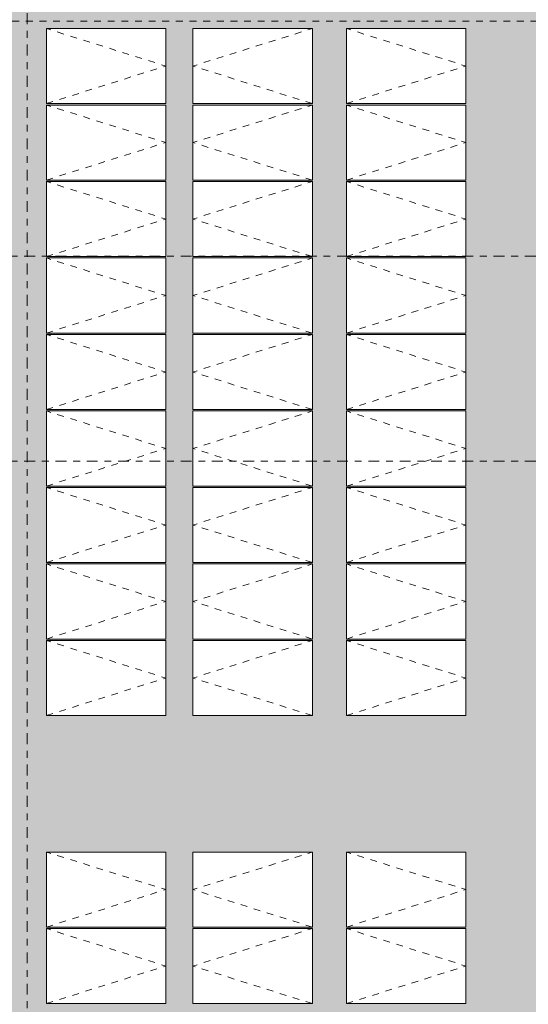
# Model space of a CAD drawing. Header units: metres. Extents: x -180 to 4, y -50 to 6.
# Tile 96 of 256: x -137.53 to -130.07, y -30.91 to -16.48. Entities that reach past the tile are written whole.
import ezdxf

# ---------------------------------------------------------------- set-up
doc = ezdxf.new("R2010")
doc.units = ezdxf.units.M
doc.header["$LTSCALE"] = 0.05
doc.linetypes.add('Linienart-53', pattern=[5.291531, 3.175, -1.058062, 0.352704, -0.705764])
doc.linetypes.add('VW-01 Strichlinie kurz', pattern=[1.999894, 0.999947, -0.999947])
for name, color, linetype, lineweight, true_color in [('30 -36 Dächer- 3 Dachbeläge', 7, 'Continuous', 15, 0x9999ff), ('30 -36 Dächer- 3 Dachbeläge Gründach', 250, 'Continuous', 9, 0x333333), ('40 -44 Elektr. Anlagen- 2 Eigenstromversorgungsanlagen', 7, 'Continuous', 5, 0xff6633), ('70 -72 Beschriftung- 1 Beschriftung allgemein', 7, 'Continuous', 9, 0xff6633), ('Dachflächen Moblierung', 7, 'Continuous', 9, 0x888888)]:
    doc.layers.add(name, color=color, linetype=linetype, lineweight=lineweight, true_color=true_color)
for name, color, linetype, lineweight in [('60- 61 allgemeine Ausstattung- 4 Terrassen', 7, 'Continuous', 9), ('70 -71 Achsen- 1 Gebäudeachsen', 7, 'Linienart-53', 18), ('Keine', 7, 'Continuous', 9)]:
    doc.layers.add(name, color=color, linetype=linetype, lineweight=lineweight)

# ---------------------------------------------------------------- blocks, each defined once
blk = doc.blocks.new('Gruppe-7959')
at = {"color": 255, "linetype": 'Continuous', "lineweight": 9, "transparency": 33554687}
blk.add_wipeout([(-137.139, -25.577), (-135.389, -25.577), (-135.389, -26.677), (-137.139, -26.677)], dxfattribs=at).dxf.layer = '40 -44 Elektr. Anlagen- 2 Eigenstromversorgungsanlagen'
at = {"layer": '40 -44 Elektr. Anlagen- 2 Eigenstromversorgungsanlagen', "color": 7, "linetype": 'Continuous', "lineweight": 9, "transparency": 33554687, "flags": 128}
blk.add_lwpolyline([(-137.139, -25.577), (-135.389, -25.577), (-135.389, -26.677), (-137.139, -26.677)], close=True, dxfattribs=at)
at = {"layer": 'Dachflächen Moblierung', "color": 8, "linetype": 'VW-01 Strichlinie kurz', "lineweight": 5, "flags": 128}
blk.add_lwpolyline([(-137.139, -26.677), (-135.389, -26.127), (-137.139, -25.577)], dxfattribs=at)
blk = doc.blocks.new('Gruppe-7960')
at = {"color": 255, "linetype": 'Continuous', "lineweight": 9, "transparency": 33554687}
blk.add_wipeout([(-137.139, -24.456), (-135.389, -24.456), (-135.389, -25.556), (-137.139, -25.556)], dxfattribs=at).dxf.layer = '40 -44 Elektr. Anlagen- 2 Eigenstromversorgungsanlagen'
at = {"layer": '40 -44 Elektr. Anlagen- 2 Eigenstromversorgungsanlagen', "color": 7, "linetype": 'Continuous', "lineweight": 9, "transparency": 33554687, "flags": 128}
blk.add_lwpolyline([(-137.139, -24.456), (-135.389, -24.456), (-135.389, -25.556), (-137.139, -25.556)], close=True, dxfattribs=at)
at = {"layer": 'Dachflächen Moblierung', "color": 8, "linetype": 'VW-01 Strichlinie kurz', "lineweight": 5, "flags": 128}
blk.add_lwpolyline([(-137.139, -25.556), (-135.389, -25.006), (-137.139, -24.456)], dxfattribs=at)
blk = doc.blocks.new('Gruppe-7961')
at = {"color": 255, "linetype": 'Continuous', "lineweight": 9, "transparency": 33554687}
blk.add_wipeout([(-137.139, -23.335), (-135.389, -23.335), (-135.389, -24.435), (-137.139, -24.435)], dxfattribs=at).dxf.layer = '40 -44 Elektr. Anlagen- 2 Eigenstromversorgungsanlagen'
at = {"layer": '40 -44 Elektr. Anlagen- 2 Eigenstromversorgungsanlagen', "color": 7, "linetype": 'Continuous', "lineweight": 9, "transparency": 33554687, "flags": 128}
blk.add_lwpolyline([(-137.139, -23.335), (-135.389, -23.335), (-135.389, -24.435), (-137.139, -24.435)], close=True, dxfattribs=at)
at = {"layer": 'Dachflächen Moblierung', "color": 8, "linetype": 'VW-01 Strichlinie kurz', "lineweight": 5, "flags": 128}
blk.add_lwpolyline([(-137.139, -24.435), (-135.389, -23.885), (-137.139, -23.335)], dxfattribs=at)
blk = doc.blocks.new('Gruppe-7962')
at = {"color": 255, "linetype": 'Continuous', "lineweight": 9, "transparency": 33554687}
blk.add_wipeout([(-137.139, -22.214), (-135.389, -22.214), (-135.389, -23.314), (-137.139, -23.314)], dxfattribs=at).dxf.layer = '40 -44 Elektr. Anlagen- 2 Eigenstromversorgungsanlagen'
at = {"layer": '40 -44 Elektr. Anlagen- 2 Eigenstromversorgungsanlagen', "color": 7, "linetype": 'Continuous', "lineweight": 9, "transparency": 33554687, "flags": 128}
blk.add_lwpolyline([(-137.139, -22.214), (-135.389, -22.214), (-135.389, -23.314), (-137.139, -23.314)], close=True, dxfattribs=at)
at = {"layer": 'Dachflächen Moblierung', "color": 8, "linetype": 'VW-01 Strichlinie kurz', "lineweight": 5, "flags": 128}
blk.add_lwpolyline([(-137.139, -23.314), (-135.389, -22.764), (-137.139, -22.214)], dxfattribs=at)
blk = doc.blocks.new('Gruppe-7963')
at = {"color": 255, "linetype": 'Continuous', "lineweight": 9, "transparency": 33554687}
blk.add_wipeout([(-137.139, -21.093), (-135.389, -21.093), (-135.389, -22.193), (-137.139, -22.193)], dxfattribs=at).dxf.layer = '40 -44 Elektr. Anlagen- 2 Eigenstromversorgungsanlagen'
at = {"layer": '40 -44 Elektr. Anlagen- 2 Eigenstromversorgungsanlagen', "color": 7, "linetype": 'Continuous', "lineweight": 9, "transparency": 33554687, "flags": 128}
blk.add_lwpolyline([(-137.139, -21.093), (-135.389, -21.093), (-135.389, -22.193), (-137.139, -22.193)], close=True, dxfattribs=at)
at = {"layer": 'Dachflächen Moblierung', "color": 8, "linetype": 'VW-01 Strichlinie kurz', "lineweight": 5, "flags": 128}
blk.add_lwpolyline([(-137.139, -22.193), (-135.389, -21.643), (-137.139, -21.093)], dxfattribs=at)
blk = doc.blocks.new('Gruppe-7964')
at = {"color": 255, "linetype": 'Continuous', "lineweight": 9, "transparency": 33554687}
blk.add_wipeout([(-137.139, -19.972), (-135.389, -19.972), (-135.389, -21.072), (-137.139, -21.072)], dxfattribs=at).dxf.layer = '40 -44 Elektr. Anlagen- 2 Eigenstromversorgungsanlagen'
at = {"layer": '40 -44 Elektr. Anlagen- 2 Eigenstromversorgungsanlagen', "color": 7, "linetype": 'Continuous', "lineweight": 9, "transparency": 33554687, "flags": 128}
blk.add_lwpolyline([(-137.139, -19.972), (-135.389, -19.972), (-135.389, -21.072), (-137.139, -21.072)], close=True, dxfattribs=at)
at = {"layer": 'Dachflächen Moblierung', "color": 8, "linetype": 'VW-01 Strichlinie kurz', "lineweight": 5, "flags": 128}
blk.add_lwpolyline([(-137.139, -21.072), (-135.389, -20.522), (-137.139, -19.972)], dxfattribs=at)
blk = doc.blocks.new('Gruppe-7965')
at = {"color": 255, "linetype": 'Continuous', "lineweight": 9, "transparency": 33554687}
blk.add_wipeout([(-137.139, -18.851), (-135.389, -18.851), (-135.389, -19.951), (-137.139, -19.951)], dxfattribs=at).dxf.layer = '40 -44 Elektr. Anlagen- 2 Eigenstromversorgungsanlagen'
at = {"layer": '40 -44 Elektr. Anlagen- 2 Eigenstromversorgungsanlagen', "color": 7, "linetype": 'Continuous', "lineweight": 9, "transparency": 33554687, "flags": 128}
blk.add_lwpolyline([(-137.139, -18.851), (-135.389, -18.851), (-135.389, -19.951), (-137.139, -19.951)], close=True, dxfattribs=at)
at = {"layer": 'Dachflächen Moblierung', "color": 8, "linetype": 'VW-01 Strichlinie kurz', "lineweight": 5, "flags": 128}
blk.add_lwpolyline([(-137.139, -19.951), (-135.389, -19.401), (-137.139, -18.851)], dxfattribs=at)
blk = doc.blocks.new('Gruppe-7966')
at = {"color": 255, "linetype": 'Continuous', "lineweight": 9, "transparency": 33554687}
blk.add_wipeout([(-137.139, -17.73), (-135.389, -17.73), (-135.389, -18.83), (-137.139, -18.83)], dxfattribs=at).dxf.layer = '40 -44 Elektr. Anlagen- 2 Eigenstromversorgungsanlagen'
at = {"layer": '40 -44 Elektr. Anlagen- 2 Eigenstromversorgungsanlagen', "color": 7, "linetype": 'Continuous', "lineweight": 9, "transparency": 33554687, "flags": 128}
blk.add_lwpolyline([(-137.139, -17.73), (-135.389, -17.73), (-135.389, -18.83), (-137.139, -18.83)], close=True, dxfattribs=at)
at = {"layer": 'Dachflächen Moblierung', "color": 8, "linetype": 'VW-01 Strichlinie kurz', "lineweight": 5, "flags": 128}
blk.add_lwpolyline([(-137.139, -18.83), (-135.389, -18.28), (-137.139, -17.73)], dxfattribs=at)
blk = doc.blocks.new('Gruppe-7967')
at = {"color": 255, "linetype": 'Continuous', "lineweight": 9, "transparency": 33554687}
blk.add_wipeout([(-137.139, -16.609), (-135.389, -16.609), (-135.389, -17.709), (-137.139, -17.709)], dxfattribs=at).dxf.layer = '40 -44 Elektr. Anlagen- 2 Eigenstromversorgungsanlagen'
at = {"layer": '40 -44 Elektr. Anlagen- 2 Eigenstromversorgungsanlagen', "color": 7, "linetype": 'Continuous', "lineweight": 9, "transparency": 33554687, "flags": 128}
blk.add_lwpolyline([(-137.139, -16.609), (-135.389, -16.609), (-135.389, -17.709), (-137.139, -17.709)], close=True, dxfattribs=at)
at = {"layer": 'Dachflächen Moblierung', "color": 8, "linetype": 'VW-01 Strichlinie kurz', "lineweight": 5, "flags": 128}
blk.add_lwpolyline([(-137.139, -17.709), (-135.389, -17.159), (-137.139, -16.609)], dxfattribs=at)
blk = doc.blocks.new('Gruppe-7968')
at = {"color": 255, "linetype": 'Continuous', "lineweight": 9, "transparency": 33554687}
blk.add_wipeout([(-134.989, -25.577), (-133.239, -25.577), (-133.239, -26.677), (-134.989, -26.677)], dxfattribs=at).dxf.layer = '40 -44 Elektr. Anlagen- 2 Eigenstromversorgungsanlagen'
at = {"layer": '40 -44 Elektr. Anlagen- 2 Eigenstromversorgungsanlagen', "color": 7, "linetype": 'Continuous', "lineweight": 9, "transparency": 33554687, "flags": 128}
blk.add_lwpolyline([(-134.989, -25.577), (-133.239, -25.577), (-133.239, -26.677), (-134.989, -26.677)], close=True, dxfattribs=at)
at = {"layer": 'Dachflächen Moblierung', "color": 8, "linetype": 'VW-01 Strichlinie kurz', "lineweight": 5, "flags": 128}
blk.add_lwpolyline([(-133.239, -26.677), (-134.989, -26.127), (-133.239, -25.577)], dxfattribs=at)
blk = doc.blocks.new('Gruppe-7969')
at = {"color": 255, "linetype": 'Continuous', "lineweight": 9, "transparency": 33554687}
blk.add_wipeout([(-134.989, -24.456), (-133.239, -24.456), (-133.239, -25.556), (-134.989, -25.556)], dxfattribs=at).dxf.layer = '40 -44 Elektr. Anlagen- 2 Eigenstromversorgungsanlagen'
at = {"layer": '40 -44 Elektr. Anlagen- 2 Eigenstromversorgungsanlagen', "color": 7, "linetype": 'Continuous', "lineweight": 9, "transparency": 33554687, "flags": 128}
blk.add_lwpolyline([(-134.989, -24.456), (-133.239, -24.456), (-133.239, -25.556), (-134.989, -25.556)], close=True, dxfattribs=at)
at = {"layer": 'Dachflächen Moblierung', "color": 8, "linetype": 'VW-01 Strichlinie kurz', "lineweight": 5, "flags": 128}
blk.add_lwpolyline([(-133.239, -25.556), (-134.989, -25.006), (-133.239, -24.456)], dxfattribs=at)
blk = doc.blocks.new('Gruppe-7970')
at = {"color": 255, "linetype": 'Continuous', "lineweight": 9, "transparency": 33554687}
blk.add_wipeout([(-134.989, -23.335), (-133.239, -23.335), (-133.239, -24.435), (-134.989, -24.435)], dxfattribs=at).dxf.layer = '40 -44 Elektr. Anlagen- 2 Eigenstromversorgungsanlagen'
at = {"layer": '40 -44 Elektr. Anlagen- 2 Eigenstromversorgungsanlagen', "color": 7, "linetype": 'Continuous', "lineweight": 9, "transparency": 33554687, "flags": 128}
blk.add_lwpolyline([(-134.989, -23.335), (-133.239, -23.335), (-133.239, -24.435), (-134.989, -24.435)], close=True, dxfattribs=at)
at = {"layer": 'Dachflächen Moblierung', "color": 8, "linetype": 'VW-01 Strichlinie kurz', "lineweight": 5, "flags": 128}
blk.add_lwpolyline([(-133.239, -24.435), (-134.989, -23.885), (-133.239, -23.335)], dxfattribs=at)
blk = doc.blocks.new('Gruppe-7971')
at = {"color": 255, "linetype": 'Continuous', "lineweight": 9, "transparency": 33554687}
blk.add_wipeout([(-134.989, -22.214), (-133.239, -22.214), (-133.239, -23.314), (-134.989, -23.314)], dxfattribs=at).dxf.layer = '40 -44 Elektr. Anlagen- 2 Eigenstromversorgungsanlagen'
at = {"layer": '40 -44 Elektr. Anlagen- 2 Eigenstromversorgungsanlagen', "color": 7, "linetype": 'Continuous', "lineweight": 9, "transparency": 33554687, "flags": 128}
blk.add_lwpolyline([(-134.989, -22.214), (-133.239, -22.214), (-133.239, -23.314), (-134.989, -23.314)], close=True, dxfattribs=at)
at = {"layer": 'Dachflächen Moblierung', "color": 8, "linetype": 'VW-01 Strichlinie kurz', "lineweight": 5, "flags": 128}
blk.add_lwpolyline([(-133.239, -23.314), (-134.989, -22.764), (-133.239, -22.214)], dxfattribs=at)
blk = doc.blocks.new('Gruppe-7972')
at = {"color": 255, "linetype": 'Continuous', "lineweight": 9, "transparency": 33554687}
blk.add_wipeout([(-134.989, -21.093), (-133.239, -21.093), (-133.239, -22.193), (-134.989, -22.193)], dxfattribs=at).dxf.layer = '40 -44 Elektr. Anlagen- 2 Eigenstromversorgungsanlagen'
at = {"layer": '40 -44 Elektr. Anlagen- 2 Eigenstromversorgungsanlagen', "color": 7, "linetype": 'Continuous', "lineweight": 9, "transparency": 33554687, "flags": 128}
blk.add_lwpolyline([(-134.989, -21.093), (-133.239, -21.093), (-133.239, -22.193), (-134.989, -22.193)], close=True, dxfattribs=at)
at = {"layer": 'Dachflächen Moblierung', "color": 8, "linetype": 'VW-01 Strichlinie kurz', "lineweight": 5, "flags": 128}
blk.add_lwpolyline([(-133.239, -22.193), (-134.989, -21.643), (-133.239, -21.093)], dxfattribs=at)
blk = doc.blocks.new('Gruppe-7973')
at = {"color": 255, "linetype": 'Continuous', "lineweight": 9, "transparency": 33554687}
blk.add_wipeout([(-134.989, -19.972), (-133.239, -19.972), (-133.239, -21.072), (-134.989, -21.072)], dxfattribs=at).dxf.layer = '40 -44 Elektr. Anlagen- 2 Eigenstromversorgungsanlagen'
at = {"layer": '40 -44 Elektr. Anlagen- 2 Eigenstromversorgungsanlagen', "color": 7, "linetype": 'Continuous', "lineweight": 9, "transparency": 33554687, "flags": 128}
blk.add_lwpolyline([(-134.989, -19.972), (-133.239, -19.972), (-133.239, -21.072), (-134.989, -21.072)], close=True, dxfattribs=at)
at = {"layer": 'Dachflächen Moblierung', "color": 8, "linetype": 'VW-01 Strichlinie kurz', "lineweight": 5, "flags": 128}
blk.add_lwpolyline([(-133.239, -21.072), (-134.989, -20.522), (-133.239, -19.972)], dxfattribs=at)
blk = doc.blocks.new('Gruppe-7974')
at = {"color": 255, "linetype": 'Continuous', "lineweight": 9, "transparency": 33554687}
blk.add_wipeout([(-134.989, -18.851), (-133.239, -18.851), (-133.239, -19.951), (-134.989, -19.951)], dxfattribs=at).dxf.layer = '40 -44 Elektr. Anlagen- 2 Eigenstromversorgungsanlagen'
at = {"layer": '40 -44 Elektr. Anlagen- 2 Eigenstromversorgungsanlagen', "color": 7, "linetype": 'Continuous', "lineweight": 9, "transparency": 33554687, "flags": 128}
blk.add_lwpolyline([(-134.989, -18.851), (-133.239, -18.851), (-133.239, -19.951), (-134.989, -19.951)], close=True, dxfattribs=at)
at = {"layer": 'Dachflächen Moblierung', "color": 8, "linetype": 'VW-01 Strichlinie kurz', "lineweight": 5, "flags": 128}
blk.add_lwpolyline([(-133.239, -19.951), (-134.989, -19.401), (-133.239, -18.851)], dxfattribs=at)
blk = doc.blocks.new('Gruppe-7975')
at = {"color": 255, "linetype": 'Continuous', "lineweight": 9, "transparency": 33554687}
blk.add_wipeout([(-134.989, -17.73), (-133.239, -17.73), (-133.239, -18.83), (-134.989, -18.83)], dxfattribs=at).dxf.layer = '40 -44 Elektr. Anlagen- 2 Eigenstromversorgungsanlagen'
at = {"layer": '40 -44 Elektr. Anlagen- 2 Eigenstromversorgungsanlagen', "color": 7, "linetype": 'Continuous', "lineweight": 9, "transparency": 33554687, "flags": 128}
blk.add_lwpolyline([(-134.989, -17.73), (-133.239, -17.73), (-133.239, -18.83), (-134.989, -18.83)], close=True, dxfattribs=at)
at = {"layer": 'Dachflächen Moblierung', "color": 8, "linetype": 'VW-01 Strichlinie kurz', "lineweight": 5, "flags": 128}
blk.add_lwpolyline([(-133.239, -18.83), (-134.989, -18.28), (-133.239, -17.73)], dxfattribs=at)
blk = doc.blocks.new('Gruppe-7976')
at = {"color": 255, "linetype": 'Continuous', "lineweight": 9, "transparency": 33554687}
blk.add_wipeout([(-134.989, -16.609), (-133.239, -16.609), (-133.239, -17.709), (-134.989, -17.709)], dxfattribs=at).dxf.layer = '40 -44 Elektr. Anlagen- 2 Eigenstromversorgungsanlagen'
at = {"layer": '40 -44 Elektr. Anlagen- 2 Eigenstromversorgungsanlagen', "color": 7, "linetype": 'Continuous', "lineweight": 9, "transparency": 33554687, "flags": 128}
blk.add_lwpolyline([(-134.989, -16.609), (-133.239, -16.609), (-133.239, -17.709), (-134.989, -17.709)], close=True, dxfattribs=at)
at = {"layer": 'Dachflächen Moblierung', "color": 8, "linetype": 'VW-01 Strichlinie kurz', "lineweight": 5, "flags": 128}
blk.add_lwpolyline([(-133.239, -17.709), (-134.989, -17.159), (-133.239, -16.609)], dxfattribs=at)
blk = doc.blocks.new('Gruppe-7977')
at = {"color": 255, "linetype": 'Continuous', "lineweight": 9, "transparency": 33554687}
blk.add_wipeout([(-132.739, -25.577), (-130.989, -25.577), (-130.989, -26.677), (-132.739, -26.677)], dxfattribs=at).dxf.layer = '40 -44 Elektr. Anlagen- 2 Eigenstromversorgungsanlagen'
at = {"layer": '40 -44 Elektr. Anlagen- 2 Eigenstromversorgungsanlagen', "color": 7, "linetype": 'Continuous', "lineweight": 9, "transparency": 33554687, "flags": 128}
blk.add_lwpolyline([(-132.739, -25.577), (-130.989, -25.577), (-130.989, -26.677), (-132.739, -26.677)], close=True, dxfattribs=at)
at = {"layer": 'Dachflächen Moblierung', "color": 8, "linetype": 'VW-01 Strichlinie kurz', "lineweight": 5, "flags": 128}
blk.add_lwpolyline([(-132.739, -26.677), (-130.989, -26.127), (-132.739, -25.577)], dxfattribs=at)
blk = doc.blocks.new('Gruppe-7978')
at = {"color": 255, "linetype": 'Continuous', "lineweight": 9, "transparency": 33554687}
blk.add_wipeout([(-132.739, -24.456), (-130.989, -24.456), (-130.989, -25.556), (-132.739, -25.556)], dxfattribs=at).dxf.layer = '40 -44 Elektr. Anlagen- 2 Eigenstromversorgungsanlagen'
at = {"layer": '40 -44 Elektr. Anlagen- 2 Eigenstromversorgungsanlagen', "color": 7, "linetype": 'Continuous', "lineweight": 9, "transparency": 33554687, "flags": 128}
blk.add_lwpolyline([(-132.739, -24.456), (-130.989, -24.456), (-130.989, -25.556), (-132.739, -25.556)], close=True, dxfattribs=at)
at = {"layer": 'Dachflächen Moblierung', "color": 8, "linetype": 'VW-01 Strichlinie kurz', "lineweight": 5, "flags": 128}
blk.add_lwpolyline([(-132.739, -25.556), (-130.989, -25.006), (-132.739, -24.456)], dxfattribs=at)
blk = doc.blocks.new('Gruppe-7979')
at = {"color": 255, "linetype": 'Continuous', "lineweight": 9, "transparency": 33554687}
blk.add_wipeout([(-132.739, -23.335), (-130.989, -23.335), (-130.989, -24.435), (-132.739, -24.435)], dxfattribs=at).dxf.layer = '40 -44 Elektr. Anlagen- 2 Eigenstromversorgungsanlagen'
at = {"layer": '40 -44 Elektr. Anlagen- 2 Eigenstromversorgungsanlagen', "color": 7, "linetype": 'Continuous', "lineweight": 9, "transparency": 33554687, "flags": 128}
blk.add_lwpolyline([(-132.739, -23.335), (-130.989, -23.335), (-130.989, -24.435), (-132.739, -24.435)], close=True, dxfattribs=at)
at = {"layer": 'Dachflächen Moblierung', "color": 8, "linetype": 'VW-01 Strichlinie kurz', "lineweight": 5, "flags": 128}
blk.add_lwpolyline([(-132.739, -24.435), (-130.989, -23.885), (-132.739, -23.335)], dxfattribs=at)
blk = doc.blocks.new('Gruppe-7980')
at = {"color": 255, "linetype": 'Continuous', "lineweight": 9, "transparency": 33554687}
blk.add_wipeout([(-132.739, -22.214), (-130.989, -22.214), (-130.989, -23.314), (-132.739, -23.314)], dxfattribs=at).dxf.layer = '40 -44 Elektr. Anlagen- 2 Eigenstromversorgungsanlagen'
at = {"layer": '40 -44 Elektr. Anlagen- 2 Eigenstromversorgungsanlagen', "color": 7, "linetype": 'Continuous', "lineweight": 9, "transparency": 33554687, "flags": 128}
blk.add_lwpolyline([(-132.739, -22.214), (-130.989, -22.214), (-130.989, -23.314), (-132.739, -23.314)], close=True, dxfattribs=at)
at = {"layer": 'Dachflächen Moblierung', "color": 8, "linetype": 'VW-01 Strichlinie kurz', "lineweight": 5, "flags": 128}
blk.add_lwpolyline([(-132.739, -23.314), (-130.989, -22.764), (-132.739, -22.214)], dxfattribs=at)
blk = doc.blocks.new('Gruppe-7981')
at = {"color": 255, "linetype": 'Continuous', "lineweight": 9, "transparency": 33554687}
blk.add_wipeout([(-132.739, -21.093), (-130.989, -21.093), (-130.989, -22.193), (-132.739, -22.193)], dxfattribs=at).dxf.layer = '40 -44 Elektr. Anlagen- 2 Eigenstromversorgungsanlagen'
at = {"layer": '40 -44 Elektr. Anlagen- 2 Eigenstromversorgungsanlagen', "color": 7, "linetype": 'Continuous', "lineweight": 9, "transparency": 33554687, "flags": 128}
blk.add_lwpolyline([(-132.739, -21.093), (-130.989, -21.093), (-130.989, -22.193), (-132.739, -22.193)], close=True, dxfattribs=at)
at = {"layer": 'Dachflächen Moblierung', "color": 8, "linetype": 'VW-01 Strichlinie kurz', "lineweight": 5, "flags": 128}
blk.add_lwpolyline([(-132.739, -22.193), (-130.989, -21.643), (-132.739, -21.093)], dxfattribs=at)
blk = doc.blocks.new('Gruppe-7982')
at = {"color": 255, "linetype": 'Continuous', "lineweight": 9, "transparency": 33554687}
blk.add_wipeout([(-132.739, -19.972), (-130.989, -19.972), (-130.989, -21.072), (-132.739, -21.072)], dxfattribs=at).dxf.layer = '40 -44 Elektr. Anlagen- 2 Eigenstromversorgungsanlagen'
at = {"layer": '40 -44 Elektr. Anlagen- 2 Eigenstromversorgungsanlagen', "color": 7, "linetype": 'Continuous', "lineweight": 9, "transparency": 33554687, "flags": 128}
blk.add_lwpolyline([(-132.739, -19.972), (-130.989, -19.972), (-130.989, -21.072), (-132.739, -21.072)], close=True, dxfattribs=at)
at = {"layer": 'Dachflächen Moblierung', "color": 8, "linetype": 'VW-01 Strichlinie kurz', "lineweight": 5, "flags": 128}
blk.add_lwpolyline([(-132.739, -21.072), (-130.989, -20.522), (-132.739, -19.972)], dxfattribs=at)
blk = doc.blocks.new('Gruppe-7983')
at = {"color": 255, "linetype": 'Continuous', "lineweight": 9, "transparency": 33554687}
blk.add_wipeout([(-132.739, -18.851), (-130.989, -18.851), (-130.989, -19.951), (-132.739, -19.951)], dxfattribs=at).dxf.layer = '40 -44 Elektr. Anlagen- 2 Eigenstromversorgungsanlagen'
at = {"layer": '40 -44 Elektr. Anlagen- 2 Eigenstromversorgungsanlagen', "color": 7, "linetype": 'Continuous', "lineweight": 9, "transparency": 33554687, "flags": 128}
blk.add_lwpolyline([(-132.739, -18.851), (-130.989, -18.851), (-130.989, -19.951), (-132.739, -19.951)], close=True, dxfattribs=at)
at = {"layer": 'Dachflächen Moblierung', "color": 8, "linetype": 'VW-01 Strichlinie kurz', "lineweight": 5, "flags": 128}
blk.add_lwpolyline([(-132.739, -19.951), (-130.989, -19.401), (-132.739, -18.851)], dxfattribs=at)
blk = doc.blocks.new('Gruppe-7984')
at = {"color": 255, "linetype": 'Continuous', "lineweight": 9, "transparency": 33554687}
blk.add_wipeout([(-132.739, -17.73), (-130.989, -17.73), (-130.989, -18.83), (-132.739, -18.83)], dxfattribs=at).dxf.layer = '40 -44 Elektr. Anlagen- 2 Eigenstromversorgungsanlagen'
at = {"layer": '40 -44 Elektr. Anlagen- 2 Eigenstromversorgungsanlagen', "color": 7, "linetype": 'Continuous', "lineweight": 9, "transparency": 33554687, "flags": 128}
blk.add_lwpolyline([(-132.739, -17.73), (-130.989, -17.73), (-130.989, -18.83), (-132.739, -18.83)], close=True, dxfattribs=at)
at = {"layer": 'Dachflächen Moblierung', "color": 8, "linetype": 'VW-01 Strichlinie kurz', "lineweight": 5, "flags": 128}
blk.add_lwpolyline([(-132.739, -18.83), (-130.989, -18.28), (-132.739, -17.73)], dxfattribs=at)
blk = doc.blocks.new('Gruppe-7985')
at = {"color": 255, "linetype": 'Continuous', "lineweight": 9, "transparency": 33554687}
blk.add_wipeout([(-132.739, -16.609), (-130.989, -16.609), (-130.989, -17.709), (-132.739, -17.709)], dxfattribs=at).dxf.layer = '40 -44 Elektr. Anlagen- 2 Eigenstromversorgungsanlagen'
at = {"layer": '40 -44 Elektr. Anlagen- 2 Eigenstromversorgungsanlagen', "color": 7, "linetype": 'Continuous', "lineweight": 9, "transparency": 33554687, "flags": 128}
blk.add_lwpolyline([(-132.739, -16.609), (-130.989, -16.609), (-130.989, -17.709), (-132.739, -17.709)], close=True, dxfattribs=at)
at = {"layer": 'Dachflächen Moblierung', "color": 8, "linetype": 'VW-01 Strichlinie kurz', "lineweight": 5, "flags": 128}
blk.add_lwpolyline([(-132.739, -17.709), (-130.989, -17.159), (-132.739, -16.609)], dxfattribs=at)
blk = doc.blocks.new('Gruppe-8155')
at = {"color": 255, "linetype": 'Continuous', "lineweight": 9, "transparency": 33554687}
blk.add_wipeout([(-137.139, -29.798), (-135.389, -29.798), (-135.389, -30.898), (-137.139, -30.898)], dxfattribs=at).dxf.layer = '40 -44 Elektr. Anlagen- 2 Eigenstromversorgungsanlagen'
at = {"layer": '40 -44 Elektr. Anlagen- 2 Eigenstromversorgungsanlagen', "color": 7, "linetype": 'Continuous', "lineweight": 9, "transparency": 33554687, "flags": 128}
blk.add_lwpolyline([(-137.139, -29.798), (-135.389, -29.798), (-135.389, -30.898), (-137.139, -30.898)], close=True, dxfattribs=at)
at = {"layer": 'Dachflächen Moblierung', "color": 8, "linetype": 'VW-01 Strichlinie kurz', "lineweight": 5, "flags": 128}
blk.add_lwpolyline([(-137.139, -30.898), (-135.389, -30.348), (-137.139, -29.798)], dxfattribs=at)
blk = doc.blocks.new('Gruppe-8156')
at = {"color": 255, "linetype": 'Continuous', "lineweight": 9, "transparency": 33554687}
blk.add_wipeout([(-137.139, -28.677), (-135.389, -28.677), (-135.389, -29.777), (-137.139, -29.777)], dxfattribs=at).dxf.layer = '40 -44 Elektr. Anlagen- 2 Eigenstromversorgungsanlagen'
at = {"layer": '40 -44 Elektr. Anlagen- 2 Eigenstromversorgungsanlagen', "color": 7, "linetype": 'Continuous', "lineweight": 9, "transparency": 33554687, "flags": 128}
blk.add_lwpolyline([(-137.139, -28.677), (-135.389, -28.677), (-135.389, -29.777), (-137.139, -29.777)], close=True, dxfattribs=at)
at = {"layer": 'Dachflächen Moblierung', "color": 8, "linetype": 'VW-01 Strichlinie kurz', "lineweight": 5, "flags": 128}
blk.add_lwpolyline([(-137.139, -29.777), (-135.389, -29.227), (-137.139, -28.677)], dxfattribs=at)
blk = doc.blocks.new('Gruppe-8163')
at = {"color": 255, "linetype": 'Continuous', "lineweight": 9, "transparency": 33554687}
blk.add_wipeout([(-134.989, -29.798), (-133.239, -29.798), (-133.239, -30.898), (-134.989, -30.898)], dxfattribs=at).dxf.layer = '40 -44 Elektr. Anlagen- 2 Eigenstromversorgungsanlagen'
at = {"layer": '40 -44 Elektr. Anlagen- 2 Eigenstromversorgungsanlagen', "color": 7, "linetype": 'Continuous', "lineweight": 9, "transparency": 33554687, "flags": 128}
blk.add_lwpolyline([(-134.989, -29.798), (-133.239, -29.798), (-133.239, -30.898), (-134.989, -30.898)], close=True, dxfattribs=at)
at = {"layer": 'Dachflächen Moblierung', "color": 8, "linetype": 'VW-01 Strichlinie kurz', "lineweight": 5, "flags": 128}
blk.add_lwpolyline([(-133.239, -30.898), (-134.989, -30.348), (-133.239, -29.798)], dxfattribs=at)
blk = doc.blocks.new('Gruppe-8164')
at = {"color": 255, "linetype": 'Continuous', "lineweight": 9, "transparency": 33554687}
blk.add_wipeout([(-134.989, -28.677), (-133.239, -28.677), (-133.239, -29.777), (-134.989, -29.777)], dxfattribs=at).dxf.layer = '40 -44 Elektr. Anlagen- 2 Eigenstromversorgungsanlagen'
at = {"layer": '40 -44 Elektr. Anlagen- 2 Eigenstromversorgungsanlagen', "color": 7, "linetype": 'Continuous', "lineweight": 9, "transparency": 33554687, "flags": 128}
blk.add_lwpolyline([(-134.989, -28.677), (-133.239, -28.677), (-133.239, -29.777), (-134.989, -29.777)], close=True, dxfattribs=at)
at = {"layer": 'Dachflächen Moblierung', "color": 8, "linetype": 'VW-01 Strichlinie kurz', "lineweight": 5, "flags": 128}
blk.add_lwpolyline([(-133.239, -29.777), (-134.989, -29.227), (-133.239, -28.677)], dxfattribs=at)
blk = doc.blocks.new('Gruppe-8171')
at = {"color": 255, "linetype": 'Continuous', "lineweight": 9, "transparency": 33554687}
blk.add_wipeout([(-132.739, -29.798), (-130.989, -29.798), (-130.989, -30.898), (-132.739, -30.898)], dxfattribs=at).dxf.layer = '40 -44 Elektr. Anlagen- 2 Eigenstromversorgungsanlagen'
at = {"layer": '40 -44 Elektr. Anlagen- 2 Eigenstromversorgungsanlagen', "color": 7, "linetype": 'Continuous', "lineweight": 9, "transparency": 33554687, "flags": 128}
blk.add_lwpolyline([(-132.739, -29.798), (-130.989, -29.798), (-130.989, -30.898), (-132.739, -30.898)], close=True, dxfattribs=at)
at = {"layer": 'Dachflächen Moblierung', "color": 8, "linetype": 'VW-01 Strichlinie kurz', "lineweight": 5, "flags": 128}
blk.add_lwpolyline([(-132.739, -30.898), (-130.989, -30.348), (-132.739, -29.798)], dxfattribs=at)
blk = doc.blocks.new('Gruppe-8172')
at = {"color": 255, "linetype": 'Continuous', "lineweight": 9, "transparency": 33554687}
blk.add_wipeout([(-132.739, -28.677), (-130.989, -28.677), (-130.989, -29.777), (-132.739, -29.777)], dxfattribs=at).dxf.layer = '40 -44 Elektr. Anlagen- 2 Eigenstromversorgungsanlagen'
at = {"layer": '40 -44 Elektr. Anlagen- 2 Eigenstromversorgungsanlagen', "color": 7, "linetype": 'Continuous', "lineweight": 9, "transparency": 33554687, "flags": 128}
blk.add_lwpolyline([(-132.739, -28.677), (-130.989, -28.677), (-130.989, -29.777), (-132.739, -29.777)], close=True, dxfattribs=at)
at = {"layer": 'Dachflächen Moblierung', "color": 8, "linetype": 'VW-01 Strichlinie kurz', "lineweight": 5, "flags": 128}
blk.add_lwpolyline([(-132.739, -29.777), (-130.989, -29.227), (-132.739, -28.677)], dxfattribs=at)
blk = doc.blocks.new('Gruppe-8261')
at = {"layer": '70 -72 Beschriftung- 1 Beschriftung allgemein', "color": 7, "transparency": 33554687}
for name in ['Gruppe-7959', 'Gruppe-7968', 'Gruppe-7977', 'Gruppe-8155', 'Gruppe-8163', 'Gruppe-8171']:
    blk.add_blockref(name, (0, 0), dxfattribs=at)
for name in ['Gruppe-7960', 'Gruppe-7969', 'Gruppe-7978', 'Gruppe-8156', 'Gruppe-8164', 'Gruppe-8172']:
    blk.add_blockref(name, (0, 0), dxfattribs=at)
for name in ['Gruppe-7961', 'Gruppe-7970', 'Gruppe-7979']:
    blk.add_blockref(name, (0, 0), dxfattribs=at)
for name in ['Gruppe-7962', 'Gruppe-7971', 'Gruppe-7980']:
    blk.add_blockref(name, (0, 0), dxfattribs=at)
for name in ['Gruppe-7963', 'Gruppe-7972', 'Gruppe-7981']:
    blk.add_blockref(name, (0, 0), dxfattribs=at)
for name in ['Gruppe-7964', 'Gruppe-7973', 'Gruppe-7982']:
    blk.add_blockref(name, (0, 0), dxfattribs=at)
for name in ['Gruppe-7965', 'Gruppe-7974', 'Gruppe-7983']:
    blk.add_blockref(name, (0, 0), dxfattribs=at)
for name in ['Gruppe-7966', 'Gruppe-7975', 'Gruppe-7984']:
    blk.add_blockref(name, (0, 0), dxfattribs=at)
for name in ['Gruppe-7967', 'Gruppe-7976', 'Gruppe-7985']:
    blk.add_blockref(name, (0, 0), dxfattribs=at)
blk = doc.blocks.new('Gruppe-8878')
at = {"layer": '30 -36 Dächer- 3 Dachbeläge Gründach', "linetype": 'Continuous', "lineweight": 0, "true_color": 0xe7eedf, "transparency": 33554687}
blk.add_hatch(color=254, dxfattribs=at).paths.add_polyline_path([(-100.01799996, -31.79404198), (-100.01799996, -31.61704198), (-100.31099996, -31.61704198), (-100.31099996, -12.39704198), (-159.47099996, -12.39704198), (-159.47099996, -39.25704198), (-99.61099996, -39.25704198), (-99.61099996, -31.79404198)])
at = {"color": 255, "linetype": 'Continuous', "lineweight": 9, "transparency": 33554687}
blk.add_wipeout([(-129.83124836, -12.23704198), (-129.83124836, -12.71704198), (-159.47099996, -12.71704198), (-159.47099996, -39.25704198), (-129.83124836, -39.25704198), (-129.83124836, -39.73704198), (-160.51099996, -39.73704198), (-160.51099996, -31.61704198), (-159.93099996, -31.61704198), (-159.93099996, -12.23704198)], dxfattribs=at).dxf.layer = '30 -36 Dächer- 3 Dachbeläge'
at = {"layer": '60- 61 allgemeine Ausstattung- 4 Terrassen', "color": 7}
blk.add_blockref('Gruppe-8261', (0, 0), dxfattribs=at)
at = {"layer": '40 -44 Elektr. Anlagen- 2 Eigenstromversorgungsanlagen', "color": 7, "linetype": 'VW-01 Strichlinie kurz', "lineweight": 9, "flags": 128}
blk.add_lwpolyline([(-157.2387741, -16.50250689), (-102.9687741, -16.50250689), (-102.9687741, -37.68750689), (-157.2387741, -37.68750689)], close=True, dxfattribs=at)
blk = doc.blocks.new('_OG3_2D (2D)')
at = {"layer": '70 -72 Beschriftung- 1 Beschriftung allgemein', "color": 7}
blk.add_blockref('Gruppe-8878', (0, 0), dxfattribs=at)
blk = doc.blocks.new('_Achsen (3D)')
at = {"layer": '70 -71 Achsen- 1 Gebäudeachsen', "transparency": 33554687}
for p, q in [((-137.421, 3.8), (-137.421, -46.172)), ((-179.668, -19.947), (3.826, -19.947)), ((-179.668, -22.947), (3.826, -22.947))]:
    blk.add_line(p, q, dxfattribs=at)

msp = doc.modelspace()

# ---------------------------------------------------------------- block references
at = {"layer": 'Keine', "color": 1}
msp.add_blockref('_OG3_2D (2D)', (0, 0), dxfattribs=at)

# ---------------------------------------------------------------- next in the draw order: block references
msp.add_blockref('_Achsen (3D)', (0, 0), dxfattribs=at)

doc.saveas('drawing.dxf')
